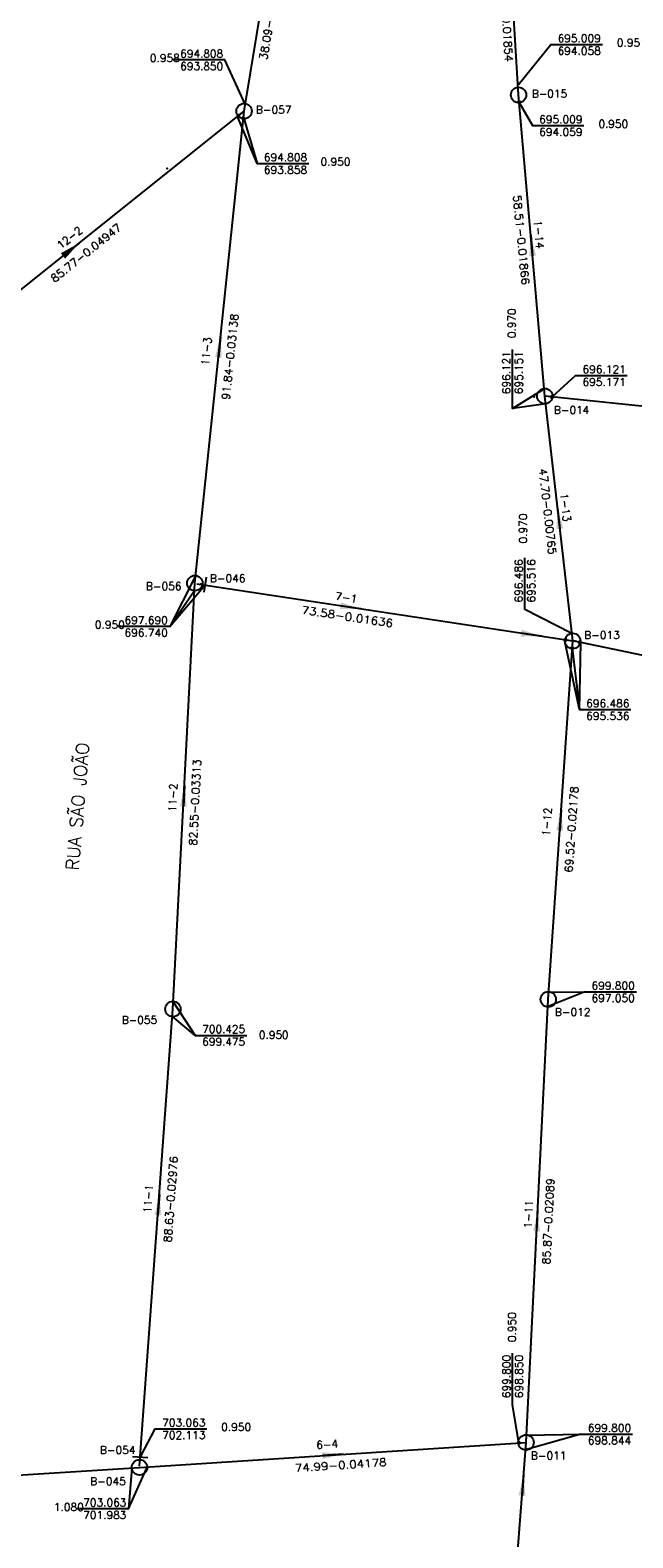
# Model space of a CAD drawing. Extents: x 197221 to 199539, y 8705820 to 8707465.
# Tile 8 of 33: x 197585 to 197701, y 8706293 to 8706585. Entities that reach past the tile are written whole.
import ezdxf
from ezdxf.enums import TextEntityAlignment as Align

# ---------------------------------------------------------------- set-up
doc = ezdxf.new("R2010")
doc.units = 0
doc.header["$LTSCALE"] = 5
doc.header["$MEASUREMENT"] = 0
doc.header["$PDSIZE"] = 0.3
doc.layers.get('0').update_dxf_attribs({"linetype": 'CONTINUOUS'})
for name, color, linetype in [('ESTACAO', 5, 'CONTINUOUS'), ('LIDER', 21, 'CONTINUOUS'), ('NUMEROTRECHO', 24, 'CONTINUOUS'), ('NUMPV', 24, 'CONTINUOUS'), ('PL', 23, 'CONTINUOUS'), ('PV', 23, 'CONTINUOUS'), ('REDE', 20, 'CONTINUOUS'), ('SETA', 21, 'CONTINUOUS'), ('TEXTOPVS', 24, 'CONTINUOUS'), ('TEXTOTRECHO', 24, 'CONTINUOUS'), ('TXT_NRUA', 3, 'CONTINUOUS')]:
    doc.layers.add(name, color=color, linetype=linetype)
doc.layers.get('0').freeze()
doc.styles.add('GEOSIS', font='ROMANS.SHX')
doc.styles.add('ROMANS', font='romans.shx', dxfattribs={"width": 0.85})
doc.styles.get("Standard").update_dxf_attribs({"font": 'romans.shx'})

# ---------------------------------------------------------------- blocks, each defined once
blk = doc.blocks.new('SETA')
blk.add_line((2, 0), (-2, 0))
blk.add_solid([(-2, -0.67), (-2, 0.67), (2, 0)])
blk = doc.blocks.new('PV')
blk.add_circle((0, 0), 1.49)
blk = doc.blocks.new('NODG')
at = {"const_width": 1}
blk.add_lwpolyline([(-0.5, 0, 1), (0.5, 0, 1)], format="xyb", close=True, dxfattribs=at)
blk = doc.blocks.new('PL')
at = {"layer": 'PL'}
blk.add_line((2.01, 1.49), (2.01, -1.49), dxfattribs=at)
blk.add_circle((0, 0), 1.49, dxfattribs=at)

msp = doc.modelspace()

# ---------------------------------------------------------------- linework, layer by layer
at = {"layer": 'ESTACAO'}
for p in [(197611.09, 8706558.1, 696.09), (197682.1, 8706513.95, 696.15), (197617.62, 8706477.7, 697.69), (197690.21, 8706466.63, 696.4), (197605.72, 8706306.73, 703.06)]:
    msp.add_point(p, dxfattribs=at)
at = {"layer": 'LIDER'}
for p, q in [((197628.48, 8706559.09, 697.69), (197624.66, 8706568.19, 699.05)), ((197677.92, 8706511.67, 700.44), (197684.07, 8706515.47, 700.44)), ((197611.6, 8706469.5, 703.06), (197618.41, 8706477.58, 697.69)), ((197611.6, 8706469.5, 703.06), (197616.38, 8706476.46)), ((197690.87, 8706453.39, 698), (197687.99, 8706466.89, 697.69)), ((197690.87, 8706453.39, 698), (197691.15, 8706466.4, 701.22)), ((197691.92, 8706398.78, 703.06), (197684.82, 8706395.91)), ((197616.5, 8706390.35, 700.42), (197612.11, 8706394.01)), ((197691.18, 8706313.17, 703.06), (197680.45, 8706310.1)), ((197603.6, 8706298.73, 703.06), (197607.19, 8706306.79))]:
    msp.add_line(p, q, dxfattribs=at)
for points, elevation in [([(197679.09, 8706574.36), (197685.34, 8706582.13), (197695.34, 8706582.13)], 696.12), ([(197626.19, 8706570.6), (197622.24, 8706579.16), (197612.24, 8706579.16)], 694.81), ([(197679.23, 8706570.93), (197681.77, 8706566.42), (197691.77, 8706566.42)], 696.12), ([(197625.94, 8706567.83), (197628.48, 8706559.09), (197638.48, 8706559.09)], 697.69), ([(197684.35, 8706512.6), (197677.92, 8706511.67), (197677.92, 8706523.1)], 700.44), ([(197685.58, 8706513.93), (197690.15, 8706518.05), (197700.15, 8706518.05)], 700.44), ([(197689.27, 8706468.19), (197680.32, 8706472.79), (197680.32, 8706482.79)], 701.22), ([(197616.57, 8706479.27), (197611.6, 8706469.5), (197601.6, 8706469.5)], 703.06), ([(197689.48, 8706465.28), (197690.87, 8706453.39), (197700.87, 8706453.39)], 698), ([(197684.95, 8706398.72), (197691.92, 8706398.78), (197701.92, 8706398.78)], 703.06), ([(197612.26, 8706396.84), (197616.5, 8706390.35), (197626.5, 8706390.35)], 700.42), ([(197679.17, 8706311.52), (197677.96, 8706318.82), (197677.96, 8706328.82)], 703.06), ([(197605.95, 8706308.9), (197608.77, 8706314.2), (197618.77, 8706314.2)], 703.06), ([(197680.62, 8706312.96), (197691.18, 8706313.17), (197701.18, 8706313.17)], 703.06), ([(197604.24, 8706306.59), (197603.6, 8706298.73), (197593.6, 8706298.73)], 703.06)]:
    msp.add_lwpolyline(points, dxfattribs=dict(at, elevation=elevation))
at = {"layer": 'REDE'}
for p, q in [((197679.1, 8706572.36, 695.01), (197673.97, 8706655.1, 693.47)), ((197625.96, 8706569.22, 694.81), (197632.21, 8706606.79, 694.34)), ((197684.19, 8706514.07, 696.12), (197679.1, 8706572.36, 695.01)), ((197558.96, 8706515.67, 699.05), (197625.96, 8706569.22, 694.81)), ((197616.43, 8706477.88, 697.69), (197625.96, 8706569.22, 694.81)), ((197689.58, 8706466.68, 696.49), (197684.19, 8706514.07, 696.12)), ((197741.11, 8706508.1, 700.44), (197684.19, 8706514.07, 696.12)), ((197612.19, 8706395.44, 700.42), (197616.43, 8706477.88, 697.69)), ((197616.83, 8706477.73, 697.69), (197689.58, 8706466.68, 696.49)), ((197684.85, 8706397.32, 698), (197689.58, 8706466.68, 696.49)), ((197729.89, 8706458.34, 701.22), (197689.58, 8706466.68, 696.49)), ((197680.55, 8706311.56, 699.8), (197684.85, 8706397.32, 698)), ((197605.74, 8706307.05, 703.06), (197612.19, 8706395.44, 700.43)), ((197605.72, 8706306.73, 703.06), (197680.55, 8706311.56, 699.8)), ((197676.1, 8706252.66, 700.75), (197680.55, 8706311.56, 699.8)), ((197541.15, 8706302.69, 703.27), (197605.72, 8706306.73, 703.06))]:
    msp.add_line(p, q, dxfattribs=at)

# ---------------------------------------------------------------- block references
at = {"layer": 'LIDER', "xscale": 0.4, "yscale": 0.4, "zscale": 0.4}
for p in [(197679.23, 8706570.97, 696.12), (197624.87, 8706568.35, 699.05), (197625.82, 8706567.83, 697.69), (197685.58, 8706513.93, 700.44), (197688.19, 8706466.89, 697.69), (197689.48, 8706465.28, 698), (197690.95, 8706466.4, 701.22), (197679.15, 8706311.47, 703.06)]:
    msp.add_blockref('NODG', p, dxfattribs=at)
at = {"layer": 'PL'}
for p, rotation in [((197616.43, 8706477.88, 697.69), 351.3600898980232), ((197605.72, 8706306.73, 703.06), 85.82538740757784)]:
    msp.add_blockref('PL', p, dxfattribs=dict(at, rotation=rotation))
at = {"layer": 'PV'}
for p, rotation in [((197679.1, 8706572.36), 21.54843010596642), ((197625.96, 8706569.22), 4.463484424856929), ((197684.19, 8706514.07), 4.366681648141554), ((197612.19, 8706395.44), 14.18518970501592), ((197684.85, 8706397.32), 19.65127123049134), ((197680.55, 8706311.56), 4.244892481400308)]:
    msp.add_blockref('PV', p, dxfattribs=dict(at, rotation=rotation))
msp.add_blockref('PV', (197689.58, 8706466.68), dxfattribs=at)
at = {"layer": 'SETA'}
for p, rotation in [((197592.46, 8706542.45), 38.63897630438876), ((197681.65, 8706543.22, 695.56), 95.00151696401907), ((197621.2, 8706523.55), 84.05311453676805), ((197686.88, 8706490.38), 96.49512105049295), ((197646.59, 8706473.21), 351.4085969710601), ((197681.56, 8706467.9), 351.4085969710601), ((197614.31, 8706436.66), 87.06924863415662), ((197687.21, 8706432), 86.11610997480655), ((197609.42, 8706357.53), 85.83723605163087), ((197682.7, 8706354.44), 87.1399613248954), ((197643.13, 8706309.15), 3.691180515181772), ((197679.92, 8706303.25), 85.69101127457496)]:
    msp.add_blockref('SETA', p, dxfattribs=dict(at, rotation=rotation))

# ---------------------------------------------------------------- texts
at = {"layer": 'NUMEROTRECHO', "style": 'ROMANS'}
for s, rotation, p in [('12-2', 38.6336, (197592.64, 8706544.16)), ('1-14', 274.9886, (197682.27, 8706545.28)), ('11-3', 84.0413, (197619.44, 8706522.67)), ('1-13', 276.482, (197687.45, 8706492.45)), ('7-1', 351.3601, (197645.63, 8706474.37)), ('11-2', 87.057, (197612.93, 8706436.31)), ('1-12', 86.104, (197685.34, 8706431.63)), ('11-1', 85.8252, (197608.16, 8706358.68)), ('1-11', 87.1277, (197681.78, 8706355.7)), ('6-4', 3.6907, (197642.1, 8706310.45))]:
    msp.add_text(s, height=1.5, rotation=rotation, dxfattribs=at).set_placement(p, align=Align.CENTER)
at = {"layer": 'NUMPV', "style": 'ROMANS'}
for s, p in [('B-015', (197685.09, 8706571.87)), ('B-057', (197631.68, 8706568.75)), ('B-014', (197689.36, 8706510.63)), ('B-046', (197622.8, 8706478.07)), ('B-056', (197610.4, 8706476.54)), ('B-013', (197695.27, 8706467.07)), ('B-055', (197605.71, 8706392.59)), ('B-012', (197689.56, 8706394.11)), ('B-054', (197601.5, 8706309.34)), ('B-011', (197684.95, 8706308.28)), ('B-045', (197599.61, 8706303.3))]:
    msp.add_text(s, height=1.5, dxfattribs=at).set_placement(p, align=Align.CENTER)
at = {"layer": 'TEXTOPVS', "style": 'ROMANS'}
for s, p in [(' 695.009', (197690.34, 8706582.13)), (' 694.808', (197617.24, 8706579.16)), (' 694.058', (197690.34, 8706579.7)), ('   0.951', (197699.34, 8706581.27)), ('   0.958', (197608.94, 8706578.3)), (' 693.850', (197617.24, 8706576.73)), (' 695.009', (197686.77, 8706566.42)), ('   0.950', (197695.77, 8706565.57)), (' 694.059', (197686.77, 8706564)), (' 694.808', (197633.48, 8706559.09)), (' 693.858', (197633.48, 8706556.66)), ('   0.950', (197641.98, 8706558.23)), (' 696.121', (197695.15, 8706518.05)), (' 695.171', (197695.15, 8706515.62)), ('   0.950', (197598.28, 8706468.64)), (' 697.690', (197606.48, 8706469.5)), (' 696.740', (197606.48, 8706467.07)), (' 696.486', (197695.87, 8706453.39, -1)), (' 695.536', (197695.87, 8706450.96, -1)), (' 699.800', (197696.92, 8706398.78)), (' 697.050', (197696.92, 8706396.35)), (' 700.425', (197621.5, 8706390.35)), ('   0.950', (197630.02, 8706389.25)), (' 699.475', (197621.5, 8706387.92)), (' 703.063', (197613.77, 8706314.2)), ('   0.950', (197622.77, 8706313.34)), (' 702.113', (197613.77, 8706311.77)), (' 699.800', (197696.18, 8706313.17)), (' 698.844', (197696.18, 8706310.74)), (' 703.063', (197598.47, 8706298.73)), ('   1.080', (197590.36, 8706297.87)), (' 701.983', (197598.47, 8706296.3))]:
    msp.add_text(s, height=1.5, dxfattribs=at).set_placement(p, align=Align.BOTTOM_CENTER)
for s, p in [('   0.970', (197678.98, 8706526.49)), (' 696.121', (197677.92, 8706518.1)), (' 695.151', (197680.35, 8706518.1)), ('   0.970', (197681.18, 8706486.79)), (' 696.486', (197680.32, 8706477.79)), (' 695.516', (197682.75, 8706477.79)), ('   0.950', (197679.04, 8706332.19)), (' 699.800', (197677.96, 8706323.82)), (' 698.850', (197680.39, 8706323.82))]:
    msp.add_text(s, height=1.5, rotation=90, dxfattribs=at).set_placement(p, align=Align.BOTTOM_CENTER)
at = {"layer": 'TEXTOTRECHO'}
for s, rotation, width, p, p2 in [('38.09-0.01218   ', 80.5603, 0.906095, (197630.4, 8706579.05), (197633.68, 8706598.78)), ('82.90-0.01854   ', 273.549, 0.90612, (197675.46, 8706595.43), (197676.7, 8706575.47)), ('58.51-0.01866   ', 275.5451, 0.945188, (197678.05, 8706552.92), (197680.06, 8706532.15)), ('85.77-0.04947   ', 38.6321, 0.906124, (197589.28, 8706535.97), (197604.91, 8706548.46)), ('91.84-0.03138   ', 84.0417, 0.906105, (197623.14, 8706513.29), (197625.22, 8706533.19)), ('47.70-0.00765   ', 276.4829, 0.906098, (197683.03, 8706499.97), (197685.29, 8706480.1)), ('73.58-0.01636   ', 351.4799, 0.966804, (197637.02, 8706471.98), (197658.13, 8706468.82)), ('82.55-0.03313   ', 87.0595, 0.906164, (197616.79, 8706427.03), (197617.82, 8706447.01)), ('69.52-0.02178   ', 86.1038, 0.906159, (197689.53, 8706421.82), (197690.89, 8706441.77)), ('88.63-0.02976   ', 85.8254, 0.906197, (197611.9, 8706350.21), (197613.35, 8706370.16)), ('85.87-0.02089   ', 87.1283, 0.906154, (197685.2, 8706345.96), (197686.2, 8706365.93)), ('74.99-0.04178   ', 3.7803, 0.963295, (197635.84, 8706305.85), (197657.05, 8706307.25))]:
    msp.add_text(s, height=1.5, rotation=rotation, dxfattribs=dict(at, width=width)).set_placement(p, p2, align=Align.FIT)
at = {"layer": 'TXT_NRUA', "style": 'GEOSIS'}
msp.add_text('RUA SÃO JOÃO', height=2.5, rotation=85.2925, dxfattribs=at).set_placement((197594.71, 8706422.16), align=Align.BOTTOM_LEFT)

doc.saveas('drawing.dxf')
